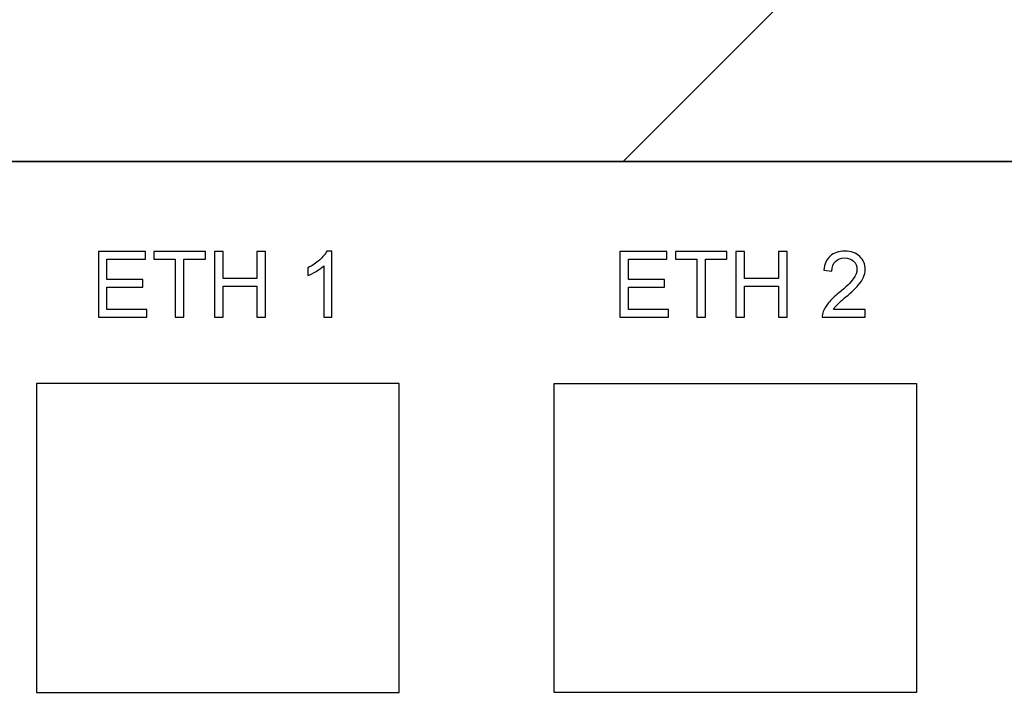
# Model space of a CAD drawing. Header units: millimetres. Extents: x 94562 to 148980, y -25377 to 3008.
# Tile 50 of 140: x 99330 to 99375, y -21860 to -21828. Entities that reach past the tile are written whole.
import ezdxf

# ---------------------------------------------------------------- set-up
doc = ezdxf.new("R2010")
doc.units = ezdxf.units.MM
doc.layers.add('tt_symbole', color=40, linetype='Continuous')

# ---------------------------------------------------------------- blocks, each defined once
blk = doc.blocks.new('IT_Zaślepka_1U')
h = blk.add_hatch()
h.set_pattern_fill('ANSI31', color=0)
h.set_pattern_definition([(45, (7401.7468, -13729.1714), (-2.245064, 2.245064), [])])
h.paths.add_polyline_path([(2.5336, 4.445), (2.5336, 4.1339, -1), (2.2225, 4.1339), (2.2225, 4.445), (0, 4.445), (0, 0), (2.2225, 0), (2.2225, 0.3112, -1), (2.5336, 0.3112), (2.5336, 0), (46.3613, 0), (46.3613, 0.3112, -1), (46.6725, 0.3112), (46.6725, 0), (48.895, 0), (48.895, 4.445), (46.6725, 4.445), (46.6725, 4.1339, -1), (46.3613, 4.1339), (46.3613, 4.445)])
h.paths.add_polyline_path([(1.4817, 3.3338), (0.7408, 3.3338, -1), (0.7408, 4.0746), (1.4817, 4.0746, -1)], flags=16)
h.paths.add_polyline_path([(1.4817, 0.3704), (0.7408, 0.3704, -1), (0.7408, 1.1113), (1.4817, 1.1113, -1)], flags=16)
h.paths.add_polyline_path([(47.4133, 4.0746), (48.1542, 4.0746, -1), (48.1542, 3.3338), (47.4133, 3.3338, -1)], flags=16)
h.paths.add_polyline_path([(47.4133, 1.1113), (48.1542, 1.1113, -1), (48.1542, 0.3704), (47.4133, 0.3704, -1)], flags=16)
at = {"color": 0}
for p, q in [((2.5336, 0), (46.3613, 0)), ((46.3613, 0), (2.5336, 0))]:
    blk.add_line(p, q, dxfattribs=at)
blk.add_lwpolyline([(0, 4.445), (48.895, 4.445), (48.895, 0), (0, 0)], close=True, dxfattribs=at)

msp = doc.modelspace()

# ---------------------------------------------------------------- linework, layer by layer
at = {"layer": 'tt_symbole'}
for points, knots in [([(98958.529, -21876.877), (98958.529, -21876.877), (98958.527, -21876.893), (98958.527, -21876.893), (98958.527, -21876.893), (98958.527, -21876.893), (98958.523, -21876.92), (98958.523, -21876.92), (98958.523, -21876.92), (98958.523, -21876.92), (98958.515, -21876.957), (98958.515, -21876.957), (98958.515, -21876.957), (98958.515, -21876.957), (98958.505, -21877.003), (98958.505, -21877.003), (98958.505, -21877.003), (98958.505, -21877.003), (98958.491, -21877.057), (98958.491, -21877.057), (98958.491, -21877.057), (98958.491, -21877.057), (98958.476, -21877.119), (98958.476, -21877.119), (98958.476, -21877.119), (98958.476, -21877.119), (98958.458, -21877.189), (98958.458, -21877.189), (98958.458, -21877.189), (98958.458, -21877.189), (98958.438, -21877.264), (98958.438, -21877.264), (98958.438, -21877.264), (98958.438, -21877.264), (98958.416, -21877.346), (98958.416, -21877.346), (98958.416, -21877.346), (98958.416, -21877.346), (98958.392, -21877.433), (98958.392, -21877.433), (98958.392, -21877.433), (98958.392, -21877.433), (98958.367, -21877.523), (98958.367, -21877.523), (98958.367, -21877.523), (98958.367, -21877.523), (98958.34, -21877.617), (98958.34, -21877.617), (98958.34, -21877.617), (98958.34, -21877.617), (98958.311, -21877.712), (98958.311, -21877.712), (98958.311, -21877.712), (98958.311, -21877.712), (98958.282, -21877.809), (98958.282, -21877.809), (98958.282, -21877.809), (98958.282, -21877.809), (98958.251, -21877.906), (98958.251, -21877.906), (98958.251, -21877.906), (98958.251, -21877.906), (98958.22, -21878.001), (98958.22, -21878.001), (98958.22, -21878.001), (98958.22, -21878.001), (98958.187, -21878.095), (98958.187, -21878.095), (98958.187, -21878.095), (98958.187, -21878.095), (98958.155, -21878.186), (98958.155, -21878.186), (98958.155, -21878.186), (98958.155, -21878.186), (98958.122, -21878.274), (98958.122, -21878.274), (98958.122, -21878.274), (98958.122, -21878.274), (98958.088, -21878.356), (98958.088, -21878.356), (98958.088, -21878.356), (98958.088, -21878.356), (98958.055, -21878.434), (98958.055, -21878.434), (98958.055, -21878.434), (98958.055, -21878.434), (98958.022, -21878.505), (98958.022, -21878.505), (98958.022, -21878.505), (98958.022, -21878.505), (98957.989, -21878.571), (98957.989, -21878.571), (98957.989, -21878.571), (98957.989, -21878.571), (98957.956, -21878.63), (98957.956, -21878.63), (98957.956, -21878.63), (98957.956, -21878.63), (99398.633, -21878.63), (99398.633, -21878.63), (99398.633, -21878.63), (99398.633, -21878.63), (99398.6, -21878.571), (99398.6, -21878.571), (99398.6, -21878.571), (99398.6, -21878.571), (99398.568, -21878.505), (99398.568, -21878.505), (99398.568, -21878.505), (99398.568, -21878.505), (99398.534, -21878.434), (99398.534, -21878.434), (99398.534, -21878.434), (99398.534, -21878.434), (99398.501, -21878.356), (99398.501, -21878.356), (99398.501, -21878.356), (99398.501, -21878.356), (99398.468, -21878.274), (99398.468, -21878.274), (99398.468, -21878.274), (99398.468, -21878.274), (99398.434, -21878.186), (99398.434, -21878.186), (99398.434, -21878.186), (99398.434, -21878.186), (99398.402, -21878.095), (99398.402, -21878.095), (99398.402, -21878.095), (99398.402, -21878.095), (99398.37, -21878.001), (99398.37, -21878.001), (99398.37, -21878.001), (99398.37, -21878.001), (99398.338, -21877.906), (99398.338, -21877.906), (99398.338, -21877.906), (99398.338, -21877.906), (99398.308, -21877.809), (99398.308, -21877.809), (99398.308, -21877.809), (99398.308, -21877.809), (99398.278, -21877.712), (99398.278, -21877.712), (99398.278, -21877.712), (99398.278, -21877.712), (99398.25, -21877.617), (99398.25, -21877.617), (99398.25, -21877.617), (99398.25, -21877.617), (99398.223, -21877.523), (99398.223, -21877.523), (99398.223, -21877.523), (99398.223, -21877.523), (99398.197, -21877.433), (99398.197, -21877.433), (99398.197, -21877.433), (99398.197, -21877.433), (99398.173, -21877.346), (99398.173, -21877.346), (99398.173, -21877.346), (99398.173, -21877.346), (99398.151, -21877.264), (99398.151, -21877.264), (99398.151, -21877.264), (99398.151, -21877.264), (99398.131, -21877.189), (99398.131, -21877.189), (99398.131, -21877.189), (99398.131, -21877.189), (99398.113, -21877.119), (99398.113, -21877.119), (99398.113, -21877.119), (99398.113, -21877.119), (99398.098, -21877.057), (99398.098, -21877.057), (99398.098, -21877.057), (99398.098, -21877.057), (99398.085, -21877.003), (99398.085, -21877.003), (99398.085, -21877.003), (99398.085, -21877.003), (99398.074, -21876.957), (99398.074, -21876.957), (99398.074, -21876.957), (99398.074, -21876.957), (99398.067, -21876.92), (99398.067, -21876.92), (99398.067, -21876.92), (99398.067, -21876.92), (99398.062, -21876.893), (99398.062, -21876.893), (99398.062, -21876.893), (99398.062, -21876.893), (99398.06, -21876.877), (99398.06, -21876.877), (99398.06, -21876.877), (99398.06, -21876.877), (99398.076, -21876.878), (99398.076, -21876.878), (99398.076, -21876.878), (99398.076, -21876.878), (99398.103, -21876.883), (99398.103, -21876.883), (99398.103, -21876.883), (99398.103, -21876.883), (99398.139, -21876.891), (99398.139, -21876.891), (99398.139, -21876.891), (99398.139, -21876.891), (99398.185, -21876.901), (99398.185, -21876.901), (99398.185, -21876.901), (99398.185, -21876.901), (99398.239, -21876.915), (99398.239, -21876.915), (99398.239, -21876.915), (99398.239, -21876.915), (99398.3, -21876.93), (99398.3, -21876.93), (99398.3, -21876.93), (99398.3, -21876.93), (99398.369, -21876.948), (99398.369, -21876.948), (99398.369, -21876.948), (99398.369, -21876.948), (99398.444, -21876.969), (99398.444, -21876.969), (99398.444, -21876.969), (99398.444, -21876.969), (99398.525, -21876.991), (99398.525, -21876.991), (99398.525, -21876.991), (99398.525, -21876.991), (99398.61, -21877.015), (99398.61, -21877.015), (99398.61, -21877.015), (99398.61, -21877.015), (99398.7, -21877.041), (99398.7, -21877.041), (99398.7, -21877.041), (99398.7, -21877.041), (99398.793, -21877.068), (99398.793, -21877.068), (99398.793, -21877.068), (99398.793, -21877.068), (99398.887, -21877.097), (99398.887, -21877.097), (99398.887, -21877.097), (99398.887, -21877.097), (99398.983, -21877.127), (99398.983, -21877.127), (99398.983, -21877.127), (99398.983, -21877.127), (99399.078, -21877.158), (99399.078, -21877.158), (99399.078, -21877.158), (99399.078, -21877.158), (99399.173, -21877.189), (99399.173, -21877.189), (99399.173, -21877.189), (99399.173, -21877.189), (99399.266, -21877.222), (99399.266, -21877.222), (99399.266, -21877.222), (99399.266, -21877.222), (99399.356, -21877.255), (99399.356, -21877.255), (99399.356, -21877.255), (99399.356, -21877.255), (99399.442, -21877.288), (99399.442, -21877.288), (99399.442, -21877.288), (99399.442, -21877.288), (99399.524, -21877.322), (99399.524, -21877.322), (99399.524, -21877.322), (99399.524, -21877.322), (99399.6, -21877.356), (99399.6, -21877.356), (99399.6, -21877.356), (99399.6, -21877.356), (99399.671, -21877.389), (99399.671, -21877.389), (99399.671, -21877.389), (99399.671, -21877.389), (99399.736, -21877.423), (99399.736, -21877.423), (99399.736, -21877.423), (99399.736, -21877.423), (99399.794, -21877.456), (99399.794, -21877.456), (99399.794, -21877.456), (99399.794, -21877.456), (99399.794, -21836.384), (99399.794, -21836.384), (99399.794, -21836.384), (99399.794, -21836.384), (99398.06, -21836.384), (99398.06, -21836.384), (99398.06, -21836.384), (99398.06, -21836.384), (99398.06, -21834.63), (99398.06, -21834.63), (99398.06, -21834.63), (99398.06, -21834.63), (98958.529, -21834.63), (98958.529, -21834.63), (98958.529, -21834.63), (98958.529, -21834.63), (98958.529, -21836.384), (98958.529, -21836.384), (98958.529, -21836.384), (98958.529, -21836.384), (98956.795, -21836.384), (98956.795, -21836.384), (98956.795, -21836.384), (98956.795, -21836.384), (98956.795, -21877.456), (98956.795, -21877.456), (98956.795, -21877.456), (98956.795, -21877.456), (98956.853, -21877.423), (98956.853, -21877.423), (98956.853, -21877.423), (98956.853, -21877.423), (98956.918, -21877.389), (98956.918, -21877.389), (98956.918, -21877.389), (98956.918, -21877.389), (98956.989, -21877.356), (98956.989, -21877.356), (98956.989, -21877.356), (98956.989, -21877.356), (98957.065, -21877.322), (98957.065, -21877.322), (98957.065, -21877.322), (98957.065, -21877.322), (98957.147, -21877.288), (98957.147, -21877.288), (98957.147, -21877.288), (98957.147, -21877.288), (98957.233, -21877.255), (98957.233, -21877.255), (98957.233, -21877.255), (98957.233, -21877.255), (98957.324, -21877.222), (98957.324, -21877.222), (98957.324, -21877.222), (98957.324, -21877.222), (98957.417, -21877.189), (98957.417, -21877.189), (98957.417, -21877.189), (98957.417, -21877.189), (98957.511, -21877.158), (98957.511, -21877.158), (98957.511, -21877.158), (98957.511, -21877.158), (98957.607, -21877.127), (98957.607, -21877.127), (98957.607, -21877.127), (98957.607, -21877.127), (98957.702, -21877.097), (98957.702, -21877.097), (98957.702, -21877.097), (98957.702, -21877.097), (98957.797, -21877.068), (98957.797, -21877.068), (98957.797, -21877.068), (98957.797, -21877.068), (98957.889, -21877.041), (98957.889, -21877.041), (98957.889, -21877.041), (98957.889, -21877.041), (98957.979, -21877.015), (98957.979, -21877.015), (98957.979, -21877.015), (98957.979, -21877.015), (98958.065, -21876.991), (98958.065, -21876.991), (98958.065, -21876.991), (98958.065, -21876.991), (98958.145, -21876.969), (98958.145, -21876.969), (98958.145, -21876.969), (98958.145, -21876.969), (98958.22, -21876.948), (98958.22, -21876.948), (98958.22, -21876.948), (98958.22, -21876.948), (98958.289, -21876.93), (98958.289, -21876.93), (98958.289, -21876.93), (98958.289, -21876.93), (98958.351, -21876.915), (98958.351, -21876.915), (98958.351, -21876.915), (98958.351, -21876.915), (98958.404, -21876.901), (98958.404, -21876.901), (98958.404, -21876.901), (98958.404, -21876.901), (98958.45, -21876.891), (98958.45, -21876.891), (98958.45, -21876.891), (98958.45, -21876.891), (98958.486, -21876.883), (98958.486, -21876.883), (98958.486, -21876.883), (98958.486, -21876.883), (98958.513, -21876.878), (98958.513, -21876.878), (98958.513, -21876.878), (98958.513, -21876.878), (98958.529, -21876.877), (98958.529, -21876.877)], [0, 0, 0, 0, 0.009615, 0.009615, 0.009615, 0.009615, 0.019231, 0.019231, 0.019231, 0.019231, 0.028846, 0.028846, 0.028846, 0.028846, 0.038462, 0.038462, 0.038462, 0.038462, 0.048077, 0.048077, 0.048077, 0.048077, 0.057692, 0.057692, 0.057692, 0.057692, 0.067308, 0.067308, 0.067308, 0.067308, 0.076923, 0.076923, 0.076923, 0.076923, 0.086538, 0.086538, 0.086538, 0.086538, 0.096154, 0.096154, 0.096154, 0.096154, 0.105769, 0.105769, 0.105769, 0.105769, 0.115385, 0.115385, 0.115385, 0.115385, 0.125, 0.125, 0.125, 0.125, 0.134615, 0.134615, 0.134615, 0.134615, 0.144231, 0.144231, 0.144231, 0.144231, 0.153846, 0.153846, 0.153846, 0.153846, 0.163462, 0.163462, 0.163462, 0.163462, 0.173077, 0.173077, 0.173077, 0.173077, 0.182692, 0.182692, 0.182692, 0.182692, 0.192308, 0.192308, 0.192308, 0.192308, 0.201923, 0.201923, 0.201923, 0.201923, 0.211538, 0.211538, 0.211538, 0.211538, 0.221154, 0.221154, 0.221154, 0.221154, 0.230769, 0.230769, 0.230769, 0.230769, 0.240385, 0.240385, 0.240385, 0.240385, 0.25, 0.25, 0.25, 0.25, 0.259615, 0.259615, 0.259615, 0.259615, 0.269231, 0.269231, 0.269231, 0.269231, 0.278846, 0.278846, 0.278846, 0.278846, 0.288462, 0.288462, 0.288462, 0.288462, 0.298077, 0.298077, 0.298077, 0.298077, 0.307692, 0.307692, 0.307692, 0.307692, 0.317308, 0.317308, 0.317308, 0.317308, 0.326923, 0.326923, 0.326923, 0.326923, 0.336538, 0.336538, 0.336538, 0.336538, 0.346154, 0.346154, 0.346154, 0.346154, 0.355769, 0.355769, 0.355769, 0.355769, 0.365385, 0.365385, 0.365385, 0.365385, 0.375, 0.375, 0.375, 0.375, 0.384615, 0.384615, 0.384615, 0.384615, 0.394231, 0.394231, 0.394231, 0.394231, 0.403846, 0.403846, 0.403846, 0.403846, 0.413462, 0.413462, 0.413462, 0.413462, 0.423077, 0.423077, 0.423077, 0.423077, 0.432692, 0.432692, 0.432692, 0.432692, 0.442308, 0.442308, 0.442308, 0.442308, 0.451923, 0.451923, 0.451923, 0.451923, 0.461538, 0.461538, 0.461538, 0.461538, 0.471154, 0.471154, 0.471154, 0.471154, 0.480769, 0.480769, 0.480769, 0.480769, 0.490385, 0.490385, 0.490385, 0.490385, 0.5, 0.5, 0.5, 0.5, 0.509615, 0.509615, 0.509615, 0.509615, 0.519231, 0.519231, 0.519231, 0.519231, 0.528846, 0.528846, 0.528846, 0.528846, 0.538462, 0.538462, 0.538462, 0.538462, 0.548077, 0.548077, 0.548077, 0.548077, 0.557692, 0.557692, 0.557692, 0.557692, 0.567308, 0.567308, 0.567308, 0.567308, 0.576923, 0.576923, 0.576923, 0.576923, 0.586538, 0.586538, 0.586538, 0.586538, 0.596154, 0.596154, 0.596154, 0.596154, 0.605769, 0.605769, 0.605769, 0.605769, 0.615385, 0.615385, 0.615385, 0.615385, 0.625, 0.625, 0.625, 0.625, 0.634615, 0.634615, 0.634615, 0.634615, 0.644231, 0.644231, 0.644231, 0.644231, 0.653846, 0.653846, 0.653846, 0.653846, 0.663462, 0.663462, 0.663462, 0.663462, 0.673077, 0.673077, 0.673077, 0.673077, 0.682692, 0.682692, 0.682692, 0.682692, 0.692308, 0.692308, 0.692308, 0.692308, 0.701923, 0.701923, 0.701923, 0.701923, 0.711538, 0.711538, 0.711538, 0.711538, 0.721154, 0.721154, 0.721154, 0.721154, 0.730769, 0.730769, 0.730769, 0.730769, 0.740385, 0.740385, 0.740385, 0.740385, 0.75, 0.75, 0.75, 0.75, 0.759615, 0.759615, 0.759615, 0.759615, 0.769231, 0.769231, 0.769231, 0.769231, 0.778846, 0.778846, 0.778846, 0.778846, 0.788462, 0.788462, 0.788462, 0.788462, 0.798077, 0.798077, 0.798077, 0.798077, 0.807692, 0.807692, 0.807692, 0.807692, 0.817308, 0.817308, 0.817308, 0.817308, 0.826923, 0.826923, 0.826923, 0.826923, 0.836538, 0.836538, 0.836538, 0.836538, 0.846154, 0.846154, 0.846154, 0.846154, 0.855769, 0.855769, 0.855769, 0.855769, 0.865385, 0.865385, 0.865385, 0.865385, 0.875, 0.875, 0.875, 0.875, 0.884615, 0.884615, 0.884615, 0.884615, 0.894231, 0.894231, 0.894231, 0.894231, 0.903846, 0.903846, 0.903846, 0.903846, 0.913462, 0.913462, 0.913462, 0.913462, 0.923077, 0.923077, 0.923077, 0.923077, 0.932692, 0.932692, 0.932692, 0.932692, 0.942308, 0.942308, 0.942308, 0.942308, 0.951923, 0.951923, 0.951923, 0.951923, 0.961538, 0.961538, 0.961538, 0.961538, 0.971154, 0.971154, 0.971154, 0.971154, 0.980769, 0.980769, 0.980769, 0.980769, 0.990385, 0.990385, 0.990385, 0.990385, 1, 1, 1, 1]), ([(99333.189, -21841.895), (99333.189, -21841.895), (99333.189, -21838.828), (99333.189, -21838.828), (99333.189, -21838.828), (99333.189, -21838.828), (99335.383, -21838.828), (99335.383, -21838.828), (99335.383, -21838.828), (99335.383, -21838.828), (99335.383, -21839.19), (99335.383, -21839.19), (99335.383, -21839.19), (99335.383, -21839.19), (99333.591, -21839.19), (99333.591, -21839.19), (99333.591, -21839.19), (99333.591, -21839.19), (99333.591, -21840.129), (99333.591, -21840.129), (99333.591, -21840.129), (99333.591, -21840.129), (99335.269, -21840.129), (99335.269, -21840.129), (99335.269, -21840.129), (99335.269, -21840.129), (99335.269, -21840.489), (99335.269, -21840.489), (99335.269, -21840.489), (99335.269, -21840.489), (99333.591, -21840.489), (99333.591, -21840.489), (99333.591, -21840.489), (99333.591, -21840.489), (99333.591, -21841.533), (99333.591, -21841.533), (99333.591, -21841.533), (99333.591, -21841.533), (99335.453, -21841.533), (99335.453, -21841.533), (99335.453, -21841.533), (99335.453, -21841.533), (99335.453, -21841.895), (99335.453, -21841.895), (99335.453, -21841.895), (99335.453, -21841.895), (99333.189, -21841.895), (99333.189, -21841.895)], [0, 0, 0, 0, 0.083333, 0.083333, 0.083333, 0.083333, 0.166667, 0.166667, 0.166667, 0.166667, 0.25, 0.25, 0.25, 0.25, 0.333333, 0.333333, 0.333333, 0.333333, 0.416667, 0.416667, 0.416667, 0.416667, 0.5, 0.5, 0.5, 0.5, 0.583333, 0.583333, 0.583333, 0.583333, 0.666667, 0.666667, 0.666667, 0.666667, 0.75, 0.75, 0.75, 0.75, 0.833333, 0.833333, 0.833333, 0.833333, 0.916667, 0.916667, 0.916667, 0.916667, 1, 1, 1, 1]), ([(99336.78, -21841.895), (99336.78, -21841.895), (99336.78, -21839.19), (99336.78, -21839.19), (99336.78, -21839.19), (99336.78, -21839.19), (99335.781, -21839.19), (99335.781, -21839.19), (99335.781, -21839.19), (99335.781, -21839.19), (99335.781, -21838.828), (99335.781, -21838.828), (99335.781, -21838.828), (99335.781, -21838.828), (99338.185, -21838.828), (99338.185, -21838.828), (99338.185, -21838.828), (99338.185, -21838.828), (99338.185, -21839.19), (99338.185, -21839.19), (99338.185, -21839.19), (99338.185, -21839.19), (99337.181, -21839.19), (99337.181, -21839.19), (99337.181, -21839.19), (99337.181, -21839.19), (99337.181, -21841.895), (99337.181, -21841.895), (99337.181, -21841.895), (99337.181, -21841.895), (99336.78, -21841.895), (99336.78, -21841.895)], [0, 0, 0, 0, 0.125, 0.125, 0.125, 0.125, 0.25, 0.25, 0.25, 0.25, 0.375, 0.375, 0.375, 0.375, 0.5, 0.5, 0.5, 0.5, 0.625, 0.625, 0.625, 0.625, 0.75, 0.75, 0.75, 0.75, 0.875, 0.875, 0.875, 0.875, 1, 1, 1, 1]), ([(99338.609, -21841.895), (99338.609, -21841.895), (99338.609, -21838.828), (99338.609, -21838.828), (99338.609, -21838.828), (99338.609, -21838.828), (99339.011, -21838.828), (99339.011, -21838.828), (99339.011, -21838.828), (99339.011, -21838.828), (99339.011, -21840.088), (99339.011, -21840.088), (99339.011, -21840.088), (99339.011, -21840.088), (99340.588, -21840.088), (99340.588, -21840.088), (99340.588, -21840.088), (99340.588, -21840.088), (99340.588, -21838.828), (99340.588, -21838.828), (99340.588, -21838.828), (99340.588, -21838.828), (99340.99, -21838.828), (99340.99, -21838.828), (99340.99, -21838.828), (99340.99, -21838.828), (99340.99, -21841.895), (99340.99, -21841.895), (99340.99, -21841.895), (99340.99, -21841.895), (99340.588, -21841.895), (99340.588, -21841.895), (99340.588, -21841.895), (99340.588, -21841.895), (99340.588, -21840.45), (99340.588, -21840.45), (99340.588, -21840.45), (99340.588, -21840.45), (99339.011, -21840.45), (99339.011, -21840.45), (99339.011, -21840.45), (99339.011, -21840.45), (99339.011, -21841.895), (99339.011, -21841.895), (99339.011, -21841.895), (99339.011, -21841.895), (99338.609, -21841.895), (99338.609, -21841.895)], [0, 0, 0, 0, 0.083333, 0.083333, 0.083333, 0.083333, 0.166667, 0.166667, 0.166667, 0.166667, 0.25, 0.25, 0.25, 0.25, 0.333333, 0.333333, 0.333333, 0.333333, 0.416667, 0.416667, 0.416667, 0.416667, 0.5, 0.5, 0.5, 0.5, 0.583333, 0.583333, 0.583333, 0.583333, 0.666667, 0.666667, 0.666667, 0.666667, 0.75, 0.75, 0.75, 0.75, 0.833333, 0.833333, 0.833333, 0.833333, 0.916667, 0.916667, 0.916667, 0.916667, 1, 1, 1, 1]), ([(99344.087, -21841.895), (99344.087, -21841.895), (99343.715, -21841.895), (99343.715, -21841.895), (99343.715, -21841.895), (99343.715, -21841.895), (99343.715, -21839.496), (99343.715, -21839.496), (99343.715, -21839.496), (99343.625, -21839.582), (99343.508, -21839.668), (99343.362, -21839.755), (99343.362, -21839.755), (99343.216, -21839.841), (99343.085, -21839.906), (99342.97, -21839.949), (99342.97, -21839.949), (99342.97, -21839.949), (99342.97, -21839.586), (99342.97, -21839.586), (99342.97, -21839.586), (99343.178, -21839.486), (99343.36, -21839.366), (99343.516, -21839.226), (99343.516, -21839.226), (99343.672, -21839.084), (99343.783, -21838.948), (99343.848, -21838.815), (99343.848, -21838.815), (99343.848, -21838.815), (99344.087, -21838.815), (99344.087, -21838.815), (99344.087, -21838.815), (99344.087, -21838.815), (99344.087, -21841.895), (99344.087, -21841.895)], [0, 0, 0, 0, 0.111111, 0.111111, 0.111111, 0.111111, 0.222222, 0.222222, 0.222222, 0.222222, 0.333333, 0.333333, 0.333333, 0.333333, 0.444444, 0.444444, 0.444444, 0.444444, 0.555556, 0.555556, 0.555556, 0.555556, 0.666667, 0.666667, 0.666667, 0.666667, 0.777778, 0.777778, 0.777778, 0.777778, 0.888889, 0.888889, 0.888889, 0.888889, 1, 1, 1, 1]), ([(99357.531, -21841.895), (99357.531, -21841.895), (99357.531, -21838.828), (99357.531, -21838.828), (99357.531, -21838.828), (99357.531, -21838.828), (99359.724, -21838.828), (99359.724, -21838.828), (99359.724, -21838.828), (99359.724, -21838.828), (99359.724, -21839.19), (99359.724, -21839.19), (99359.724, -21839.19), (99359.724, -21839.19), (99357.932, -21839.19), (99357.932, -21839.19), (99357.932, -21839.19), (99357.932, -21839.19), (99357.932, -21840.129), (99357.932, -21840.129), (99357.932, -21840.129), (99357.932, -21840.129), (99359.61, -21840.129), (99359.61, -21840.129), (99359.61, -21840.129), (99359.61, -21840.129), (99359.61, -21840.489), (99359.61, -21840.489), (99359.61, -21840.489), (99359.61, -21840.489), (99357.932, -21840.489), (99357.932, -21840.489), (99357.932, -21840.489), (99357.932, -21840.489), (99357.932, -21841.533), (99357.932, -21841.533), (99357.932, -21841.533), (99357.932, -21841.533), (99359.795, -21841.533), (99359.795, -21841.533), (99359.795, -21841.533), (99359.795, -21841.533), (99359.795, -21841.895), (99359.795, -21841.895), (99359.795, -21841.895), (99359.795, -21841.895), (99357.531, -21841.895), (99357.531, -21841.895)], [0, 0, 0, 0, 0.083333, 0.083333, 0.083333, 0.083333, 0.166667, 0.166667, 0.166667, 0.166667, 0.25, 0.25, 0.25, 0.25, 0.333333, 0.333333, 0.333333, 0.333333, 0.416667, 0.416667, 0.416667, 0.416667, 0.5, 0.5, 0.5, 0.5, 0.583333, 0.583333, 0.583333, 0.583333, 0.666667, 0.666667, 0.666667, 0.666667, 0.75, 0.75, 0.75, 0.75, 0.833333, 0.833333, 0.833333, 0.833333, 0.916667, 0.916667, 0.916667, 0.916667, 1, 1, 1, 1]), ([(99361.121, -21841.895), (99361.121, -21841.895), (99361.121, -21839.19), (99361.121, -21839.19), (99361.121, -21839.19), (99361.121, -21839.19), (99360.122, -21839.19), (99360.122, -21839.19), (99360.122, -21839.19), (99360.122, -21839.19), (99360.122, -21838.828), (99360.122, -21838.828), (99360.122, -21838.828), (99360.122, -21838.828), (99362.526, -21838.828), (99362.526, -21838.828), (99362.526, -21838.828), (99362.526, -21838.828), (99362.526, -21839.19), (99362.526, -21839.19), (99362.526, -21839.19), (99362.526, -21839.19), (99361.522, -21839.19), (99361.522, -21839.19), (99361.522, -21839.19), (99361.522, -21839.19), (99361.522, -21841.895), (99361.522, -21841.895), (99361.522, -21841.895), (99361.522, -21841.895), (99361.121, -21841.895), (99361.121, -21841.895)], [0, 0, 0, 0, 0.125, 0.125, 0.125, 0.125, 0.25, 0.25, 0.25, 0.25, 0.375, 0.375, 0.375, 0.375, 0.5, 0.5, 0.5, 0.5, 0.625, 0.625, 0.625, 0.625, 0.75, 0.75, 0.75, 0.75, 0.875, 0.875, 0.875, 0.875, 1, 1, 1, 1]), ([(99362.95, -21841.895), (99362.95, -21841.895), (99362.95, -21838.828), (99362.95, -21838.828), (99362.95, -21838.828), (99362.95, -21838.828), (99363.352, -21838.828), (99363.352, -21838.828), (99363.352, -21838.828), (99363.352, -21838.828), (99363.352, -21840.088), (99363.352, -21840.088), (99363.352, -21840.088), (99363.352, -21840.088), (99364.929, -21840.088), (99364.929, -21840.088), (99364.929, -21840.088), (99364.929, -21840.088), (99364.929, -21838.828), (99364.929, -21838.828), (99364.929, -21838.828), (99364.929, -21838.828), (99365.331, -21838.828), (99365.331, -21838.828), (99365.331, -21838.828), (99365.331, -21838.828), (99365.331, -21841.895), (99365.331, -21841.895), (99365.331, -21841.895), (99365.331, -21841.895), (99364.929, -21841.895), (99364.929, -21841.895), (99364.929, -21841.895), (99364.929, -21841.895), (99364.929, -21840.45), (99364.929, -21840.45), (99364.929, -21840.45), (99364.929, -21840.45), (99363.352, -21840.45), (99363.352, -21840.45), (99363.352, -21840.45), (99363.352, -21840.45), (99363.352, -21841.895), (99363.352, -21841.895), (99363.352, -21841.895), (99363.352, -21841.895), (99362.95, -21841.895), (99362.95, -21841.895)], [0, 0, 0, 0, 0.083333, 0.083333, 0.083333, 0.083333, 0.166667, 0.166667, 0.166667, 0.166667, 0.25, 0.25, 0.25, 0.25, 0.333333, 0.333333, 0.333333, 0.333333, 0.416667, 0.416667, 0.416667, 0.416667, 0.5, 0.5, 0.5, 0.5, 0.583333, 0.583333, 0.583333, 0.583333, 0.666667, 0.666667, 0.666667, 0.666667, 0.75, 0.75, 0.75, 0.75, 0.833333, 0.833333, 0.833333, 0.833333, 0.916667, 0.916667, 0.916667, 0.916667, 1, 1, 1, 1]), ([(99368.983, -21841.533), (99368.983, -21841.533), (99368.983, -21841.895), (99368.983, -21841.895), (99368.983, -21841.895), (99368.983, -21841.895), (99366.978, -21841.895), (99366.978, -21841.895), (99366.978, -21841.895), (99366.975, -21841.805), (99366.989, -21841.718), (99367.021, -21841.634), (99367.021, -21841.634), (99367.072, -21841.495), (99367.154, -21841.36), (99367.266, -21841.225), (99367.266, -21841.225), (99367.379, -21841.092), (99367.542, -21840.937), (99367.754, -21840.761), (99367.754, -21840.761), (99368.084, -21840.488), (99368.307, -21840.271), (99368.423, -21840.111), (99368.423, -21840.111), (99368.538, -21839.952), (99368.596, -21839.8), (99368.596, -21839.658), (99368.596, -21839.658), (99368.596, -21839.509), (99368.543, -21839.383), (99368.438, -21839.281), (99368.438, -21839.281), (99368.332, -21839.178), (99368.194, -21839.127), (99368.025, -21839.127), (99368.025, -21839.127), (99367.845, -21839.127), (99367.702, -21839.181), (99367.595, -21839.291), (99367.595, -21839.291), (99367.487, -21839.399), (99367.432, -21839.55), (99367.431, -21839.742), (99367.431, -21839.742), (99367.431, -21839.742), (99367.048, -21839.703), (99367.048, -21839.703), (99367.048, -21839.703), (99367.074, -21839.413), (99367.173, -21839.193), (99367.344, -21839.042), (99367.344, -21839.042), (99367.515, -21838.891), (99367.745, -21838.815), (99368.033, -21838.815), (99368.033, -21838.815), (99368.324, -21838.815), (99368.555, -21838.897), (99368.724, -21839.06), (99368.724, -21839.06), (99368.894, -21839.223), (99368.979, -21839.426), (99368.979, -21839.667), (99368.979, -21839.667), (99368.979, -21839.79), (99368.954, -21839.911), (99368.904, -21840.029), (99368.904, -21840.029), (99368.855, -21840.148), (99368.772, -21840.273), (99368.657, -21840.403), (99368.657, -21840.403), (99368.542, -21840.535), (99368.351, -21840.715), (99368.083, -21840.943), (99368.083, -21840.943), (99367.86, -21841.133), (99367.716, -21841.262), (99367.653, -21841.33), (99367.653, -21841.33), (99367.589, -21841.397), (99367.537, -21841.465), (99367.495, -21841.533), (99367.495, -21841.533), (99367.495, -21841.533), (99368.983, -21841.533), (99368.983, -21841.533)], [0, 0, 0, 0, 0.045455, 0.045455, 0.045455, 0.045455, 0.090909, 0.090909, 0.090909, 0.090909, 0.136364, 0.136364, 0.136364, 0.136364, 0.181818, 0.181818, 0.181818, 0.181818, 0.227273, 0.227273, 0.227273, 0.227273, 0.272727, 0.272727, 0.272727, 0.272727, 0.318182, 0.318182, 0.318182, 0.318182, 0.363636, 0.363636, 0.363636, 0.363636, 0.409091, 0.409091, 0.409091, 0.409091, 0.454545, 0.454545, 0.454545, 0.454545, 0.5, 0.5, 0.5, 0.5, 0.545455, 0.545455, 0.545455, 0.545455, 0.590909, 0.590909, 0.590909, 0.590909, 0.636364, 0.636364, 0.636364, 0.636364, 0.681818, 0.681818, 0.681818, 0.681818, 0.727273, 0.727273, 0.727273, 0.727273, 0.772727, 0.772727, 0.772727, 0.772727, 0.818182, 0.818182, 0.818182, 0.818182, 0.863636, 0.863636, 0.863636, 0.863636, 0.909091, 0.909091, 0.909091, 0.909091, 0.954545, 0.954545, 0.954545, 0.954545, 1, 1, 1, 1]), ([(99347.223, -21859.404), (99347.223, -21859.404), (99330.302, -21859.404), (99330.302, -21859.404), (99330.302, -21859.404), (99330.302, -21859.404), (99330.302, -21844.989), (99330.302, -21844.989), (99330.302, -21844.989), (99330.302, -21844.989), (99347.223, -21844.989), (99347.223, -21844.989), (99347.223, -21844.989), (99347.223, -21844.989), (99347.223, -21859.404), (99347.223, -21859.404)], [0, 0, 0, 0, 0.25, 0.25, 0.25, 0.25, 0.5, 0.5, 0.5, 0.5, 0.75, 0.75, 0.75, 0.75, 1, 1, 1, 1]), ([(99354.461, -21859.404), (99354.461, -21859.404), (99371.382, -21859.404), (99371.382, -21859.404), (99371.382, -21859.404), (99371.382, -21859.404), (99371.382, -21844.989), (99371.382, -21844.989), (99371.382, -21844.989), (99371.382, -21844.989), (99354.461, -21844.989), (99354.461, -21844.989), (99354.461, -21844.989), (99354.461, -21844.989), (99354.461, -21859.404), (99354.461, -21859.404)], [0, 0, 0, 0, 0.25, 0.25, 0.25, 0.25, 0.5, 0.5, 0.5, 0.5, 0.75, 0.75, 0.75, 0.75, 1, 1, 1, 1])]:
    msp.add_open_spline(points, degree=3, knots=knots, dxfattribs=at)
at = {"layer": 'tt_symbole', "lineweight": 5}
for points in [[(99398.06, -21834.63), (99398.06, -21834.63), (98958.529, -21834.63), (98958.529, -21834.63)], [(99398.06, -21834.63), (99398.06, -21834.63), (98958.529, -21834.63), (98958.529, -21834.63)], [(99398.06, -21834.63), (99398.06, -21834.63), (98958.529, -21834.63), (98958.529, -21834.63)], [(99398.06, -21834.63), (99398.06, -21834.63), (98958.529, -21834.63), (98958.529, -21834.63)], [(99398.06, -21834.63), (99398.06, -21834.63), (98958.529, -21834.63), (98958.529, -21834.63)], [(99398.06, -21834.63), (99398.06, -21834.63), (98958.529, -21834.63), (98958.529, -21834.63)], [(99398.06, -21834.63), (99398.06, -21834.63), (98958.529, -21834.63), (98958.529, -21834.63)], [(99398.06, -21834.63), (99398.06, -21834.63), (98958.529, -21834.63), (98958.529, -21834.63)], [(99398.06, -21834.63), (99398.06, -21834.63), (98958.529, -21834.63), (98958.529, -21834.63)], [(99398.06, -21834.63), (99398.06, -21834.63), (98958.529, -21834.63), (98958.529, -21834.63)], [(99398.06, -21834.63), (99398.06, -21834.63), (98958.529, -21834.63), (98958.529, -21834.63)], [(99398.06, -21834.63), (99398.06, -21834.63), (98958.529, -21834.63), (98958.529, -21834.63)], [(99398.06, -21834.63), (99398.06, -21834.63), (98958.529, -21834.63), (98958.529, -21834.63)], [(99398.06, -21834.63), (99398.06, -21834.63), (98958.529, -21834.63), (98958.529, -21834.63)], [(99398.06, -21834.63), (99398.06, -21834.63), (98958.529, -21834.63), (98958.529, -21834.63)], [(99398.06, -21834.63), (99398.06, -21834.63), (98958.529, -21834.63), (98958.529, -21834.63)], [(99398.06, -21834.63), (99398.06, -21834.63), (98958.529, -21834.63), (98958.529, -21834.63)], [(99398.06, -21834.63), (99398.06, -21834.63), (98958.529, -21834.63), (98958.529, -21834.63)], [(99398.06, -21834.63), (99398.06, -21834.63), (98958.529, -21834.63), (98958.529, -21834.63)], [(99398.06, -21834.63), (99398.06, -21834.63), (98958.529, -21834.63), (98958.529, -21834.63)], [(99398.06, -21834.63), (99398.06, -21834.63), (98958.529, -21834.63), (98958.529, -21834.63)], [(99330.302, -21844.989), (99330.302, -21844.989), (99347.223, -21844.989), (99347.223, -21844.989)], [(99330.302, -21844.989), (99330.302, -21844.989), (99347.223, -21844.989), (99347.223, -21844.989)], [(99330.302, -21844.989), (99330.302, -21844.989), (99347.223, -21844.989), (99347.223, -21844.989)], [(99330.302, -21844.989), (99330.302, -21844.989), (99347.223, -21844.989), (99347.223, -21844.989)], [(99330.302, -21844.989), (99330.302, -21844.989), (99347.223, -21844.989), (99347.223, -21844.989)], [(99330.302, -21844.989), (99330.302, -21844.989), (99347.223, -21844.989), (99347.223, -21844.989)], [(99330.302, -21844.989), (99330.302, -21844.989), (99347.223, -21844.989), (99347.223, -21844.989)], [(99330.302, -21844.989), (99330.302, -21844.989), (99347.223, -21844.989), (99347.223, -21844.989)], [(99330.302, -21844.989), (99330.302, -21844.989), (99347.223, -21844.989), (99347.223, -21844.989)], [(99330.302, -21844.989), (99330.302, -21844.989), (99347.223, -21844.989), (99347.223, -21844.989)], [(99330.302, -21844.989), (99330.302, -21844.989), (99347.223, -21844.989), (99347.223, -21844.989)], [(99330.302, -21844.989), (99330.302, -21844.989), (99347.223, -21844.989), (99347.223, -21844.989)], [(99330.302, -21844.989), (99330.302, -21844.989), (99347.223, -21844.989), (99347.223, -21844.989)], [(99330.302, -21844.989), (99330.302, -21844.989), (99347.223, -21844.989), (99347.223, -21844.989)], [(99330.302, -21844.989), (99330.302, -21844.989), (99347.223, -21844.989), (99347.223, -21844.989)], [(99330.302, -21844.989), (99330.302, -21844.989), (99347.223, -21844.989), (99347.223, -21844.989)], [(99330.302, -21844.989), (99330.302, -21844.989), (99347.223, -21844.989), (99347.223, -21844.989)], [(99330.302, -21844.989), (99330.302, -21844.989), (99347.223, -21844.989), (99347.223, -21844.989)], [(99330.302, -21844.989), (99330.302, -21844.989), (99347.223, -21844.989), (99347.223, -21844.989)], [(99330.302, -21844.989), (99330.302, -21844.989), (99347.223, -21844.989), (99347.223, -21844.989)], [(99330.302, -21844.989), (99330.302, -21844.989), (99347.223, -21844.989), (99347.223, -21844.989)], [(99330.302, -21859.404), (99330.302, -21859.404), (99330.302, -21844.989), (99330.302, -21844.989)], [(99330.302, -21859.404), (99330.302, -21859.404), (99330.302, -21844.989), (99330.302, -21844.989)], [(99330.302, -21859.404), (99330.302, -21859.404), (99330.302, -21844.989), (99330.302, -21844.989)], [(99330.302, -21859.404), (99330.302, -21859.404), (99330.302, -21844.989), (99330.302, -21844.989)], [(99330.302, -21859.404), (99330.302, -21859.404), (99330.302, -21844.989), (99330.302, -21844.989)], [(99330.302, -21859.404), (99330.302, -21859.404), (99330.302, -21844.989), (99330.302, -21844.989)], [(99330.302, -21859.404), (99330.302, -21859.404), (99330.302, -21844.989), (99330.302, -21844.989)], [(99330.302, -21859.404), (99330.302, -21859.404), (99330.302, -21844.989), (99330.302, -21844.989)], [(99330.302, -21859.404), (99330.302, -21859.404), (99330.302, -21844.989), (99330.302, -21844.989)], [(99330.302, -21859.404), (99330.302, -21859.404), (99330.302, -21844.989), (99330.302, -21844.989)], [(99330.302, -21859.404), (99330.302, -21859.404), (99330.302, -21844.989), (99330.302, -21844.989)], [(99330.302, -21859.404), (99330.302, -21859.404), (99330.302, -21844.989), (99330.302, -21844.989)], [(99330.302, -21859.404), (99330.302, -21859.404), (99330.302, -21844.989), (99330.302, -21844.989)], [(99330.302, -21859.404), (99330.302, -21859.404), (99330.302, -21844.989), (99330.302, -21844.989)], [(99330.302, -21859.404), (99330.302, -21859.404), (99330.302, -21844.989), (99330.302, -21844.989)], [(99330.302, -21859.404), (99330.302, -21859.404), (99330.302, -21844.989), (99330.302, -21844.989)], [(99330.302, -21859.404), (99330.302, -21859.404), (99330.302, -21844.989), (99330.302, -21844.989)], [(99330.302, -21859.404), (99330.302, -21859.404), (99330.302, -21844.989), (99330.302, -21844.989)], [(99330.302, -21859.404), (99330.302, -21859.404), (99330.302, -21844.989), (99330.302, -21844.989)], [(99330.302, -21859.404), (99330.302, -21859.404), (99330.302, -21844.989), (99330.302, -21844.989)], [(99330.302, -21859.404), (99330.302, -21859.404), (99330.302, -21844.989), (99330.302, -21844.989)], [(99347.223, -21844.989), (99347.223, -21844.989), (99347.223, -21859.404), (99347.223, -21859.404)], [(99347.223, -21844.989), (99347.223, -21844.989), (99347.223, -21859.404), (99347.223, -21859.404)], [(99347.223, -21844.989), (99347.223, -21844.989), (99347.223, -21859.404), (99347.223, -21859.404)], [(99347.223, -21844.989), (99347.223, -21844.989), (99347.223, -21859.404), (99347.223, -21859.404)], [(99347.223, -21844.989), (99347.223, -21844.989), (99347.223, -21859.404), (99347.223, -21859.404)], [(99347.223, -21844.989), (99347.223, -21844.989), (99347.223, -21859.404), (99347.223, -21859.404)], [(99347.223, -21844.989), (99347.223, -21844.989), (99347.223, -21859.404), (99347.223, -21859.404)], [(99347.223, -21844.989), (99347.223, -21844.989), (99347.223, -21859.404), (99347.223, -21859.404)], [(99347.223, -21844.989), (99347.223, -21844.989), (99347.223, -21859.404), (99347.223, -21859.404)], [(99347.223, -21844.989), (99347.223, -21844.989), (99347.223, -21859.404), (99347.223, -21859.404)], [(99347.223, -21844.989), (99347.223, -21844.989), (99347.223, -21859.404), (99347.223, -21859.404)], [(99347.223, -21844.989), (99347.223, -21844.989), (99347.223, -21859.404), (99347.223, -21859.404)], [(99347.223, -21844.989), (99347.223, -21844.989), (99347.223, -21859.404), (99347.223, -21859.404)], [(99347.223, -21844.989), (99347.223, -21844.989), (99347.223, -21859.404), (99347.223, -21859.404)], [(99347.223, -21844.989), (99347.223, -21844.989), (99347.223, -21859.404), (99347.223, -21859.404)], [(99347.223, -21844.989), (99347.223, -21844.989), (99347.223, -21859.404), (99347.223, -21859.404)], [(99347.223, -21844.989), (99347.223, -21844.989), (99347.223, -21859.404), (99347.223, -21859.404)], [(99347.223, -21844.989), (99347.223, -21844.989), (99347.223, -21859.404), (99347.223, -21859.404)], [(99347.223, -21844.989), (99347.223, -21844.989), (99347.223, -21859.404), (99347.223, -21859.404)], [(99347.223, -21844.989), (99347.223, -21844.989), (99347.223, -21859.404), (99347.223, -21859.404)], [(99347.223, -21844.989), (99347.223, -21844.989), (99347.223, -21859.404), (99347.223, -21859.404)], [(99354.461, -21844.989), (99354.461, -21844.989), (99371.382, -21844.989), (99371.382, -21844.989)], [(99354.461, -21844.989), (99354.461, -21844.989), (99371.382, -21844.989), (99371.382, -21844.989)], [(99354.461, -21844.989), (99354.461, -21844.989), (99371.382, -21844.989), (99371.382, -21844.989)], [(99354.461, -21844.989), (99354.461, -21844.989), (99371.382, -21844.989), (99371.382, -21844.989)], [(99354.461, -21844.989), (99354.461, -21844.989), (99371.382, -21844.989), (99371.382, -21844.989)], [(99354.461, -21844.989), (99354.461, -21844.989), (99371.382, -21844.989), (99371.382, -21844.989)], [(99354.461, -21844.989), (99354.461, -21844.989), (99371.382, -21844.989), (99371.382, -21844.989)], [(99354.461, -21844.989), (99354.461, -21844.989), (99371.382, -21844.989), (99371.382, -21844.989)], [(99354.461, -21844.989), (99354.461, -21844.989), (99371.382, -21844.989), (99371.382, -21844.989)], [(99354.461, -21844.989), (99354.461, -21844.989), (99371.382, -21844.989), (99371.382, -21844.989)], [(99354.461, -21844.989), (99354.461, -21844.989), (99371.382, -21844.989), (99371.382, -21844.989)], [(99354.461, -21844.989), (99354.461, -21844.989), (99371.382, -21844.989), (99371.382, -21844.989)], [(99354.461, -21844.989), (99354.461, -21844.989), (99371.382, -21844.989), (99371.382, -21844.989)], [(99354.461, -21844.989), (99354.461, -21844.989), (99371.382, -21844.989), (99371.382, -21844.989)], [(99354.461, -21844.989), (99354.461, -21844.989), (99371.382, -21844.989), (99371.382, -21844.989)], [(99354.461, -21844.989), (99354.461, -21844.989), (99371.382, -21844.989), (99371.382, -21844.989)], [(99354.461, -21844.989), (99354.461, -21844.989), (99371.382, -21844.989), (99371.382, -21844.989)], [(99354.461, -21844.989), (99354.461, -21844.989), (99371.382, -21844.989), (99371.382, -21844.989)], [(99354.461, -21844.989), (99354.461, -21844.989), (99371.382, -21844.989), (99371.382, -21844.989)], [(99354.461, -21844.989), (99354.461, -21844.989), (99371.382, -21844.989), (99371.382, -21844.989)], [(99354.461, -21844.989), (99354.461, -21844.989), (99371.382, -21844.989), (99371.382, -21844.989)], [(99354.461, -21859.404), (99354.461, -21859.404), (99354.461, -21844.989), (99354.461, -21844.989)], [(99354.461, -21859.404), (99354.461, -21859.404), (99354.461, -21844.989), (99354.461, -21844.989)], [(99354.461, -21859.404), (99354.461, -21859.404), (99354.461, -21844.989), (99354.461, -21844.989)], [(99354.461, -21859.404), (99354.461, -21859.404), (99354.461, -21844.989), (99354.461, -21844.989)], [(99354.461, -21859.404), (99354.461, -21859.404), (99354.461, -21844.989), (99354.461, -21844.989)], [(99354.461, -21859.404), (99354.461, -21859.404), (99354.461, -21844.989), (99354.461, -21844.989)], [(99354.461, -21859.404), (99354.461, -21859.404), (99354.461, -21844.989), (99354.461, -21844.989)], [(99354.461, -21859.404), (99354.461, -21859.404), (99354.461, -21844.989), (99354.461, -21844.989)], [(99354.461, -21859.404), (99354.461, -21859.404), (99354.461, -21844.989), (99354.461, -21844.989)], [(99354.461, -21859.404), (99354.461, -21859.404), (99354.461, -21844.989), (99354.461, -21844.989)], [(99354.461, -21859.404), (99354.461, -21859.404), (99354.461, -21844.989), (99354.461, -21844.989)], [(99354.461, -21859.404), (99354.461, -21859.404), (99354.461, -21844.989), (99354.461, -21844.989)], [(99354.461, -21859.404), (99354.461, -21859.404), (99354.461, -21844.989), (99354.461, -21844.989)], [(99354.461, -21859.404), (99354.461, -21859.404), (99354.461, -21844.989), (99354.461, -21844.989)], [(99354.461, -21859.404), (99354.461, -21859.404), (99354.461, -21844.989), (99354.461, -21844.989)], [(99354.461, -21859.404), (99354.461, -21859.404), (99354.461, -21844.989), (99354.461, -21844.989)], [(99354.461, -21859.404), (99354.461, -21859.404), (99354.461, -21844.989), (99354.461, -21844.989)], [(99354.461, -21859.404), (99354.461, -21859.404), (99354.461, -21844.989), (99354.461, -21844.989)], [(99354.461, -21859.404), (99354.461, -21859.404), (99354.461, -21844.989), (99354.461, -21844.989)], [(99354.461, -21859.404), (99354.461, -21859.404), (99354.461, -21844.989), (99354.461, -21844.989)], [(99354.461, -21859.404), (99354.461, -21859.404), (99354.461, -21844.989), (99354.461, -21844.989)], [(99371.382, -21844.989), (99371.382, -21844.989), (99371.382, -21859.404), (99371.382, -21859.404)], [(99371.382, -21844.989), (99371.382, -21844.989), (99371.382, -21859.404), (99371.382, -21859.404)], [(99371.382, -21844.989), (99371.382, -21844.989), (99371.382, -21859.404), (99371.382, -21859.404)], [(99371.382, -21844.989), (99371.382, -21844.989), (99371.382, -21859.404), (99371.382, -21859.404)], [(99371.382, -21844.989), (99371.382, -21844.989), (99371.382, -21859.404), (99371.382, -21859.404)], [(99371.382, -21844.989), (99371.382, -21844.989), (99371.382, -21859.404), (99371.382, -21859.404)], [(99371.382, -21844.989), (99371.382, -21844.989), (99371.382, -21859.404), (99371.382, -21859.404)], [(99371.382, -21844.989), (99371.382, -21844.989), (99371.382, -21859.404), (99371.382, -21859.404)], [(99371.382, -21844.989), (99371.382, -21844.989), (99371.382, -21859.404), (99371.382, -21859.404)], [(99371.382, -21844.989), (99371.382, -21844.989), (99371.382, -21859.404), (99371.382, -21859.404)], [(99371.382, -21844.989), (99371.382, -21844.989), (99371.382, -21859.404), (99371.382, -21859.404)], [(99371.382, -21844.989), (99371.382, -21844.989), (99371.382, -21859.404), (99371.382, -21859.404)], [(99371.382, -21844.989), (99371.382, -21844.989), (99371.382, -21859.404), (99371.382, -21859.404)], [(99371.382, -21844.989), (99371.382, -21844.989), (99371.382, -21859.404), (99371.382, -21859.404)], [(99371.382, -21844.989), (99371.382, -21844.989), (99371.382, -21859.404), (99371.382, -21859.404)], [(99371.382, -21844.989), (99371.382, -21844.989), (99371.382, -21859.404), (99371.382, -21859.404)], [(99371.382, -21844.989), (99371.382, -21844.989), (99371.382, -21859.404), (99371.382, -21859.404)], [(99371.382, -21844.989), (99371.382, -21844.989), (99371.382, -21859.404), (99371.382, -21859.404)], [(99371.382, -21844.989), (99371.382, -21844.989), (99371.382, -21859.404), (99371.382, -21859.404)], [(99371.382, -21844.989), (99371.382, -21844.989), (99371.382, -21859.404), (99371.382, -21859.404)], [(99371.382, -21844.989), (99371.382, -21844.989), (99371.382, -21859.404), (99371.382, -21859.404)], [(99347.223, -21859.404), (99347.223, -21859.404), (99330.302, -21859.404), (99330.302, -21859.404)], [(99347.223, -21859.404), (99347.223, -21859.404), (99330.302, -21859.404), (99330.302, -21859.404)], [(99347.223, -21859.404), (99347.223, -21859.404), (99330.302, -21859.404), (99330.302, -21859.404)], [(99347.223, -21859.404), (99347.223, -21859.404), (99330.302, -21859.404), (99330.302, -21859.404)], [(99347.223, -21859.404), (99347.223, -21859.404), (99330.302, -21859.404), (99330.302, -21859.404)], [(99347.223, -21859.404), (99347.223, -21859.404), (99330.302, -21859.404), (99330.302, -21859.404)], [(99347.223, -21859.404), (99347.223, -21859.404), (99330.302, -21859.404), (99330.302, -21859.404)], [(99347.223, -21859.404), (99347.223, -21859.404), (99330.302, -21859.404), (99330.302, -21859.404)], [(99347.223, -21859.404), (99347.223, -21859.404), (99330.302, -21859.404), (99330.302, -21859.404)], [(99347.223, -21859.404), (99347.223, -21859.404), (99330.302, -21859.404), (99330.302, -21859.404)], [(99347.223, -21859.404), (99347.223, -21859.404), (99330.302, -21859.404), (99330.302, -21859.404)], [(99347.223, -21859.404), (99347.223, -21859.404), (99330.302, -21859.404), (99330.302, -21859.404)], [(99347.223, -21859.404), (99347.223, -21859.404), (99330.302, -21859.404), (99330.302, -21859.404)], [(99347.223, -21859.404), (99347.223, -21859.404), (99330.302, -21859.404), (99330.302, -21859.404)], [(99347.223, -21859.404), (99347.223, -21859.404), (99330.302, -21859.404), (99330.302, -21859.404)], [(99347.223, -21859.404), (99347.223, -21859.404), (99330.302, -21859.404), (99330.302, -21859.404)], [(99347.223, -21859.404), (99347.223, -21859.404), (99330.302, -21859.404), (99330.302, -21859.404)], [(99347.223, -21859.404), (99347.223, -21859.404), (99330.302, -21859.404), (99330.302, -21859.404)], [(99347.223, -21859.404), (99347.223, -21859.404), (99330.302, -21859.404), (99330.302, -21859.404)], [(99347.223, -21859.404), (99347.223, -21859.404), (99330.302, -21859.404), (99330.302, -21859.404)], [(99347.223, -21859.404), (99347.223, -21859.404), (99330.302, -21859.404), (99330.302, -21859.404)], [(99371.382, -21859.404), (99371.382, -21859.404), (99354.461, -21859.404), (99354.461, -21859.404)], [(99371.382, -21859.404), (99371.382, -21859.404), (99354.461, -21859.404), (99354.461, -21859.404)], [(99371.382, -21859.404), (99371.382, -21859.404), (99354.461, -21859.404), (99354.461, -21859.404)], [(99371.382, -21859.404), (99371.382, -21859.404), (99354.461, -21859.404), (99354.461, -21859.404)], [(99371.382, -21859.404), (99371.382, -21859.404), (99354.461, -21859.404), (99354.461, -21859.404)], [(99371.382, -21859.404), (99371.382, -21859.404), (99354.461, -21859.404), (99354.461, -21859.404)], [(99371.382, -21859.404), (99371.382, -21859.404), (99354.461, -21859.404), (99354.461, -21859.404)], [(99371.382, -21859.404), (99371.382, -21859.404), (99354.461, -21859.404), (99354.461, -21859.404)], [(99371.382, -21859.404), (99371.382, -21859.404), (99354.461, -21859.404), (99354.461, -21859.404)], [(99371.382, -21859.404), (99371.382, -21859.404), (99354.461, -21859.404), (99354.461, -21859.404)], [(99371.382, -21859.404), (99371.382, -21859.404), (99354.461, -21859.404), (99354.461, -21859.404)], [(99371.382, -21859.404), (99371.382, -21859.404), (99354.461, -21859.404), (99354.461, -21859.404)], [(99371.382, -21859.404), (99371.382, -21859.404), (99354.461, -21859.404), (99354.461, -21859.404)], [(99371.382, -21859.404), (99371.382, -21859.404), (99354.461, -21859.404), (99354.461, -21859.404)], [(99371.382, -21859.404), (99371.382, -21859.404), (99354.461, -21859.404), (99354.461, -21859.404)], [(99371.382, -21859.404), (99371.382, -21859.404), (99354.461, -21859.404), (99354.461, -21859.404)], [(99371.382, -21859.404), (99371.382, -21859.404), (99354.461, -21859.404), (99354.461, -21859.404)], [(99371.382, -21859.404), (99371.382, -21859.404), (99354.461, -21859.404), (99354.461, -21859.404)], [(99371.382, -21859.404), (99371.382, -21859.404), (99354.461, -21859.404), (99354.461, -21859.404)], [(99371.382, -21859.404), (99371.382, -21859.404), (99354.461, -21859.404), (99354.461, -21859.404)], [(99371.382, -21859.404), (99371.382, -21859.404), (99354.461, -21859.404), (99354.461, -21859.404)]]:
    msp.add_open_spline(points, degree=3, dxfattribs=at)

# ---------------------------------------------------------------- block references
at = {"layer": 'tt_symbole', "lineweight": 5, "xscale": 10, "yscale": 10, "zscale": 10}
msp.add_blockref('IT_Zaślepka_1U', (98933.827, -21834.63), dxfattribs=at)

doc.saveas('drawing.dxf')
